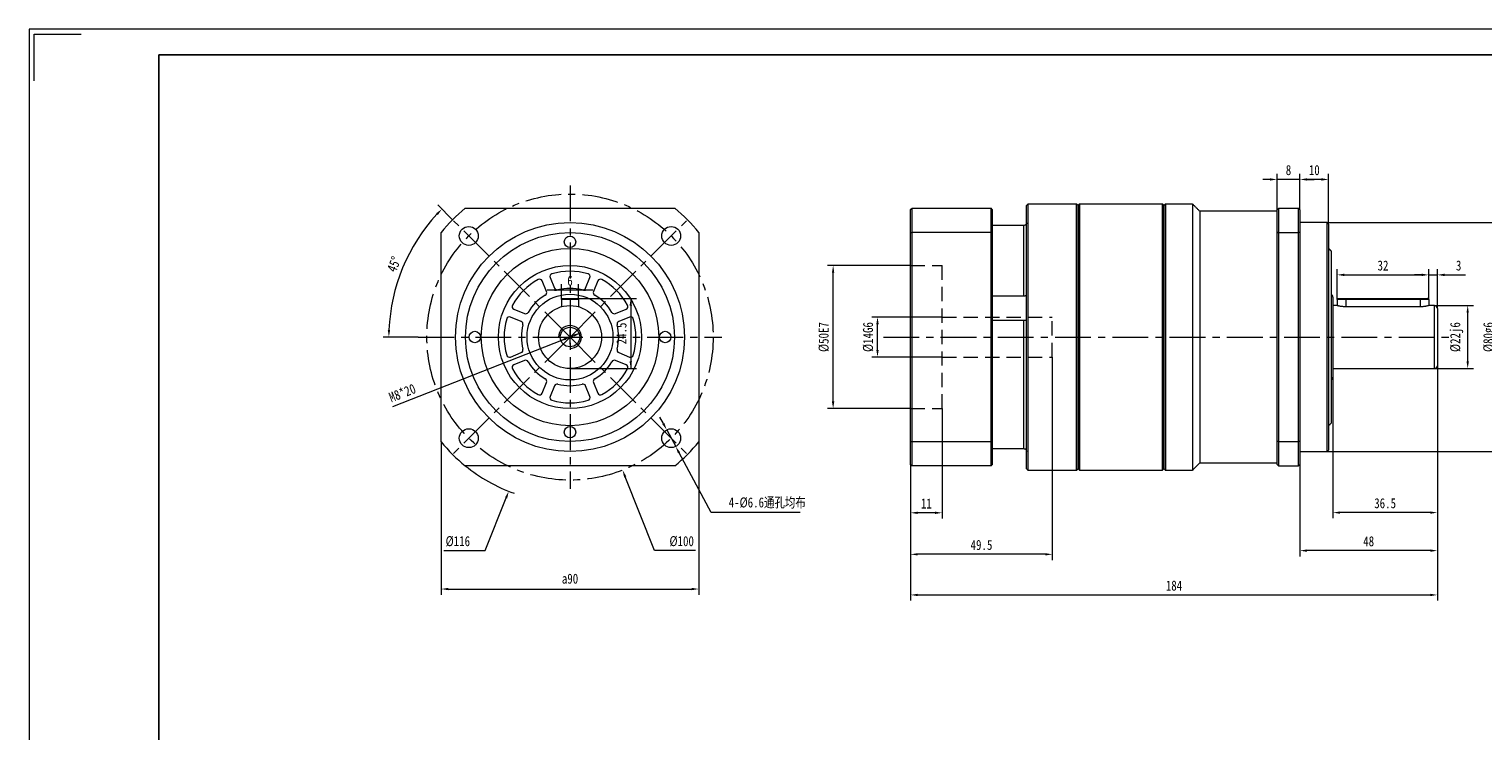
# Model space of a CAD drawing. Header units: millimetres. Extents: x 31 to 793, y 21 to 560.
# Tile 2 of 3: x 31 to 538, y 315 to 560. Entities that reach past the tile are written whole.
import ezdxf

# ---------------------------------------------------------------- set-up
doc = ezdxf.new("R2010")
doc.units = ezdxf.units.MM
doc.header["$LTSCALE"] = 10
doc.linetypes.add('CENTER', pattern=[2, 1.25, -0.25, 0.25, -0.25])
doc.linetypes.add('DASHED', pattern=[0.75, 0.5, -0.25])
doc.layers.get('0').update_dxf_attribs({"lineweight": 18})
for name, color, linetype, lineweight in [('3中心线层', 1, 'CENTER', 18), ('4虚线层', 6, 'DASHED', 18), ('图框_外框线', 7, 'Continuous', 18), ('尺寸线层', 3, 'Continuous', 18)]:
    doc.layers.add(name, color=color, linetype=linetype, lineweight=lineweight)
doc.styles.add('TH_GBDIM', font='txt', dxfattribs={"width": 0.8})
doc.dimstyles.new('TH_GBDIM', dxfattribs={"dimtxt": 3.5, "dimasz": 2.5, "dimexe": 2, "dimexo": 0, "dimgap": 1.5, "dimtad": 1, "dimdec": 1, "dimdsep": 46, "dimtxsty": 'TH_GBDIM', "dimcen": 2.5, "dimdle": 5, "dimclrd": 4, "dimclre": 4, "dimclrt": 3, "dimadec": 0, "dimazin": 0, "dimtfac": 0.714286, "dimtdec": 1, "dimtmove": 0, "dimatfit": 3, "dimfxl": 0, "dimtolj": 1, "dimarcsym": 0})

# ---------------------------------------------------------------- blocks, each defined once
blk = doc.blocks.new('*X4')
for points in [[(172.79, 495.5), (173.39, 494.92), (174.82, 497.01)], [(156.75, 454.76), (155.92, 454.77), (156.29, 452.27)]]:
    blk.add_hatch(color=4).paths.add_polyline_path(points, flags=0)
at = {"color": 4}
for p, q in [((178.56, 493.28), (173.41, 498.43)), ((166.57, 452.27), (154.29, 452.27))]:
    blk.add_line(p, q, dxfattribs=at)
blk.add_arc((219.57, 452.27), 63.28, 137.2636, 177.7364, dxfattribs=at)
at = {"color": 3, "insert": (158.1, 477.73), "char_height": 3.5, "width": 10.8025, "attachment_point": 5, "rotation": 67.5, "style": 'TH_GBDIM'}
blk.add_mtext('45%%D', dxfattribs=at)
blk = doc.blocks.new('*X5')
for points in [[(252.55, 422.22), (251.81, 421.82), (253.36, 419.82)], [(258.04, 412), (257.3, 411.6), (256.49, 414)]]:
    blk.add_hatch(color=4).paths.add_polyline_path(points, flags=0)
at = {"color": 4}
for p, q in [((252.18, 422.02), (251, 424.22)), ((253.36, 419.82), (256.49, 414)), ((268.89, 390.91), (257.67, 411.8)), ((300, 390.91), (268.89, 390.91))]:
    blk.add_line(p, q, dxfattribs=at)
at = {"color": 3, "insert": (288.45, 394.27), "char_height": 3.5, "width": 55.0667, "attachment_point": 5, "style": 'TH_GBDIM'}
blk.add_mtext('4-%%C6.6通孔均布', dxfattribs=at)
blk = doc.blocks.new('*X6')
blk.add_hatch(color=4).paths.add_polyline_path([(239.23, 403.58), (238.45, 403.28), (237.92, 405.76)], flags=0)
at = {"color": 4}
for p, q in [((217.07, 452.27), (222.07, 452.27)), ((219.57, 449.77), (219.57, 454.77)), ((249.03, 377.61), (238.84, 403.43)), ((263.44, 377.61), (249.03, 377.61))]:
    blk.add_line(p, q, dxfattribs=at)
at = {"color": 3, "insert": (258.58, 380.86), "char_height": 3.5, "width": 15.3689, "attachment_point": 5, "style": 'TH_GBDIM'}
blk.add_mtext('%%C100', dxfattribs=at)
blk = doc.blocks.new('*X7')
blk.add_hatch(color=4).paths.add_polyline_path([(196.86, 396.19), (197.64, 395.88), (198.17, 398.36)], flags=0)
at = {"color": 4}
for p, q in [((217.07, 452.27), (222.07, 452.27)), ((219.57, 449.77), (219.57, 454.77)), ((189.94, 377.61), (197.25, 396.03)), ((175.53, 377.61), (189.94, 377.61))]:
    blk.add_line(p, q, dxfattribs=at)
blk.add_arc((219.57, 452.27), 58, 230.8833, 250.3292, dxfattribs=at)
at = {"color": 3, "insert": (180.39, 380.86), "char_height": 3.5, "width": 15.3378, "attachment_point": 5, "style": 'TH_GBDIM'}
blk.add_mtext('%%C116', dxfattribs=at)
blk = doc.blocks.new('*X8')
for points in [[(177.07, 364.61), (177.07, 363.78), (174.57, 364.2)], [(262.07, 364.61), (262.07, 363.78), (264.57, 364.2)]]:
    blk.add_hatch(color=4).paths.add_polyline_path(points, flags=0)
at = {"color": 4}
for p, q in [((174.57, 415.67), (174.57, 362.2)), ((264.57, 415.67), (264.57, 362.2)), ((177.07, 364.2), (262.07, 364.2))]:
    blk.add_line(p, q, dxfattribs=at)
at = {"color": 3, "insert": (219.57, 367.8), "char_height": 3.5, "width": 11.2, "attachment_point": 5, "style": 'TH_GBDIM'}
blk.add_mtext('a90', dxfattribs=at)
blk = doc.blocks.new('*X9')
for points in [[(532.72, 460.76), (533.55, 460.76), (533.14, 463.26)], [(532.72, 443.76), (533.55, 443.76), (533.14, 441.26)]]:
    blk.add_hatch(color=4).paths.add_polyline_path(points, flags=0)
at = {"color": 4}
for p, q in [((521.55, 463.26), (535.14, 463.26)), ((533.14, 443.76), (533.14, 460.76)), ((521.55, 441.26), (535.14, 441.26))]:
    blk.add_line(p, q, dxfattribs=at)
at = {"color": 3, "insert": (529.3, 452.26), "char_height": 3.5, "width": 19.32, "attachment_point": 5, "rotation": 90, "style": 'TH_GBDIM'}
blk.add_mtext('%%C22j6', dxfattribs=at)
blk = doc.blocks.new('*X10')
for points in [[(544.33, 489.76), (545.16, 489.76), (544.75, 492.26)], [(544.33, 414.76), (545.16, 414.76), (544.75, 412.26)]]:
    blk.add_hatch(color=4).paths.add_polyline_path(points, flags=0)
at = {"color": 4}
for p, q in [((484.05, 492.26), (546.75, 492.26)), ((544.75, 414.76), (544.75, 489.76)), ((484.05, 412.26), (546.75, 412.26))]:
    blk.add_line(p, q, dxfattribs=at)
at = {"color": 3, "insert": (540.91, 452.26), "char_height": 3.5, "width": 19.32, "attachment_point": 5, "rotation": 90, "style": 'TH_GBDIM'}
blk.add_mtext('%%C80g6', dxfattribs=at)
blk = doc.blocks.new('*X11')
for points in [[(490.05, 474.42), (490.05, 473.59), (487.55, 474)], [(517.05, 474.42), (517.05, 473.59), (519.55, 474)]]:
    blk.add_hatch(color=4).paths.add_polyline_path(points, flags=0)
at = {"color": 4}
for p, q in [((487.55, 465.36), (487.55, 476)), ((490.05, 474), (517.05, 474)), ((519.55, 465.36), (519.55, 476))]:
    blk.add_line(p, q, dxfattribs=at)
at = {"color": 3, "insert": (503.55, 477.25), "char_height": 3.5, "width": 7, "attachment_point": 5, "style": 'TH_GBDIM'}
blk.add_mtext('32', dxfattribs=at)
blk = doc.blocks.new('*X12')
for points in [[(517.05, 474.42), (517.05, 473.59), (519.55, 474)], [(525.05, 474.42), (525.05, 473.59), (522.55, 474)]]:
    blk.add_hatch(color=4).paths.add_polyline_path(points, flags=0)
at = {"color": 4}
for p, q in [((517.05, 474), (514.55, 474)), ((519.55, 465.36), (519.55, 476)), ((519.55, 474), (522.55, 474)), ((522.55, 462.26), (522.55, 476)), ((525.05, 474), (532.41, 474))]:
    blk.add_line(p, q, dxfattribs=at)
at = {"color": 3, "insert": (529.98, 477.25), "char_height": 3.5, "width": 3.0178, "attachment_point": 5, "style": 'TH_GBDIM'}
blk.add_mtext('3', dxfattribs=at)
blk = doc.blocks.new('*X13')
for points in [[(477.05, 507.78), (477.05, 506.94), (474.55, 507.36)], [(482.05, 507.78), (482.05, 506.94), (484.55, 507.36)]]:
    blk.add_hatch(color=4).paths.add_polyline_path(points, flags=0)
at = {"color": 4}
for p, q in [((474.55, 496.76), (474.55, 509.36)), ((484.55, 491.76), (484.55, 509.36)), ((482.05, 507.36), (477.05, 507.36))]:
    blk.add_line(p, q, dxfattribs=at)
at = {"color": 3, "insert": (479.55, 510.61), "char_height": 3.5, "width": 6.6578, "attachment_point": 5, "style": 'TH_GBDIM'}
blk.add_mtext('10', dxfattribs=at)
blk = doc.blocks.new('*X14')
for points in [[(464.05, 507.78), (464.05, 506.94), (466.55, 507.36)], [(477.05, 507.78), (477.05, 506.94), (474.55, 507.36)]]:
    blk.add_hatch(color=4).paths.add_polyline_path(points, flags=0)
at = {"color": 4}
for p, q in [((466.55, 496.76), (466.55, 509.36)), ((474.55, 496.76), (474.55, 509.36)), ((464.05, 507.36), (461.55, 507.36)), ((474.55, 507.36), (466.55, 507.36)), ((477.05, 507.36), (479.55, 507.36))]:
    blk.add_line(p, q, dxfattribs=at)
at = {"color": 3, "insert": (470.55, 510.61), "char_height": 3.5, "width": 3.1733, "attachment_point": 5, "style": 'TH_GBDIM'}
blk.add_mtext('8', dxfattribs=at)
blk = doc.blocks.new('*X15')
for points in [[(477.05, 378.03), (477.05, 377.19), (474.55, 377.61)], [(520.05, 378.03), (520.05, 377.19), (522.55, 377.61)]]:
    blk.add_hatch(color=4).paths.add_polyline_path(points, flags=0)
at = {"color": 4}
for p, q in [((522.55, 442.26), (522.55, 375.61)), ((474.55, 407.76), (474.55, 375.61)), ((520.05, 377.61), (477.05, 377.61))]:
    blk.add_line(p, q, dxfattribs=at)
at = {"color": 3, "insert": (498.55, 380.86), "char_height": 3.5, "width": 7.2178, "attachment_point": 5, "style": 'TH_GBDIM'}
blk.add_mtext('48', dxfattribs=at)
blk = doc.blocks.new('*X16')
for points in [[(488.55, 391.32), (488.55, 390.49), (486.05, 390.91)], [(520.05, 391.32), (520.05, 390.49), (522.55, 390.91)]]:
    blk.add_hatch(color=4).paths.add_polyline_path(points, flags=0)
at = {"color": 4}
for p, q in [((522.55, 442.26), (522.55, 388.91)), ((486.05, 438.26), (486.05, 388.91)), ((520.05, 390.91), (488.55, 390.91))]:
    blk.add_line(p, q, dxfattribs=at)
at = {"color": 3, "insert": (504.3, 394.16), "char_height": 3.5, "width": 14.9644, "attachment_point": 5, "style": 'TH_GBDIM'}
blk.add_mtext('36.5', dxfattribs=at)
blk = doc.blocks.new('*X18')
for points in [[(341.05, 362.54), (341.05, 361.71), (338.55, 362.13)], [(520.05, 362.54), (520.05, 361.71), (522.55, 362.13)]]:
    blk.add_hatch(color=4).paths.add_polyline_path(points, flags=0)
at = {"color": 4}
for p, q in [((522.55, 442.26), (522.55, 360.13)), ((338.55, 407.66), (338.55, 360.13)), ((341.05, 362.13), (520.05, 362.13))]:
    blk.add_line(p, q, dxfattribs=at)
at = {"color": 3, "insert": (430.55, 365.38), "char_height": 3.5, "width": 10.7644, "attachment_point": 5, "style": 'TH_GBDIM'}
blk.add_mtext('184', dxfattribs=at)
blk = doc.blocks.new('*X19')
for points in [[(311.06, 474.77), (311.89, 474.77), (311.48, 477.27)], [(311.06, 429.77), (311.89, 429.77), (311.48, 427.27)]]:
    blk.add_hatch(color=4).paths.add_polyline_path(points, flags=0)
at = {"color": 4}
for p, q in [((338.55, 477.27), (309.48, 477.27)), ((311.48, 429.77), (311.48, 474.77)), ((338.55, 427.27), (309.48, 427.27))]:
    blk.add_line(p, q, dxfattribs=at)
at = {"color": 3, "insert": (308.23, 452.27), "char_height": 3.5, "width": 19.2889, "attachment_point": 5, "rotation": 90, "style": 'TH_GBDIM'}
blk.add_mtext('%%C50E7', dxfattribs=at)
blk = doc.blocks.new('*X20')
for points in [[(326.56, 456.77), (327.4, 456.77), (326.98, 459.27)], [(326.56, 447.77), (327.4, 447.77), (326.98, 445.27)]]:
    blk.add_hatch(color=4).paths.add_polyline_path(points, flags=0)
at = {"color": 4}
for p, q in [((349.55, 459.27), (324.98, 459.27)), ((326.98, 447.77), (326.98, 456.77)), ((349.55, 445.27), (324.98, 445.27))]:
    blk.add_line(p, q, dxfattribs=at)
at = {"color": 3, "insert": (323.73, 452.27), "char_height": 3.5, "width": 19.32, "attachment_point": 5, "rotation": 90, "style": 'TH_GBDIM'}
blk.add_mtext('%%C14G6', dxfattribs=at)
blk = doc.blocks.new('*X21')
for points in [[(341.05, 391.25), (341.05, 390.42), (338.55, 390.84)], [(347.05, 391.25), (347.05, 390.42), (349.55, 390.84)]]:
    blk.add_hatch(color=4).paths.add_polyline_path(points, flags=0)
at = {"color": 4}
for p, q in [((349.55, 427.27), (349.55, 388.84)), ((338.55, 407.66), (338.55, 388.84)), ((347.05, 390.84), (341.05, 390.84))]:
    blk.add_line(p, q, dxfattribs=at)
at = {"color": 3, "insert": (344.05, 394.09), "char_height": 3.5, "width": 6.2533, "attachment_point": 5, "style": 'TH_GBDIM'}
blk.add_mtext('11', dxfattribs=at)
blk = doc.blocks.new('*X22')
for points in [[(341.05, 376.74), (341.05, 375.91), (338.55, 376.33)], [(385.55, 376.74), (385.55, 375.91), (388.05, 376.33)]]:
    blk.add_hatch(color=4).paths.add_polyline_path(points, flags=0)
at = {"color": 4}
for p, q in [((388.05, 445.27), (388.05, 374.33)), ((338.55, 407.66), (338.55, 374.33)), ((385.55, 376.33), (341.05, 376.33))]:
    blk.add_line(p, q, dxfattribs=at)
at = {"color": 3, "insert": (363.3, 379.58), "char_height": 3.5, "width": 15.1511, "attachment_point": 5, "style": 'TH_GBDIM'}
blk.add_mtext('49.5', dxfattribs=at)
blk = doc.blocks.new('*X32')
at = {"layer": '尺寸线层', "linetype": 'Continuous'}
for points in [[(216.57, 468.72), (214.07, 469.14), (214.07, 468.31)], [(222.57, 468.72), (225.07, 469.14), (225.07, 468.31)]]:
    blk.add_hatch(color=4, dxfattribs=at).paths.add_polyline_path(points, flags=0)
at = {"layer": '尺寸线层', "color": 4, "linetype": 'Continuous'}
for p, q in [((211.57, 468.72), (227.57, 468.72)), ((216.57, 465.37), (216.57, 470.72)), ((222.57, 465.37), (222.57, 470.72))]:
    blk.add_line(p, q, dxfattribs=at)
at = {"layer": '尺寸线层', "color": 3, "insert": (219.57, 471.94), "char_height": 3.5, "width": 7, "attachment_point": 5, "style": 'TH_GBDIM'}
blk.add_mtext('6', dxfattribs=at)
blk = doc.blocks.new('*X33')
at = {"layer": '尺寸线层', "linetype": 'Continuous'}
for points in [[(240.79, 465.77), (241.2, 463.27), (240.37, 463.27)], [(240.79, 441.27), (241.2, 443.77), (240.37, 443.77)]]:
    blk.add_hatch(color=4, dxfattribs=at).paths.add_polyline_path(points, flags=0)
at = {"layer": '尺寸线层', "color": 4, "linetype": 'Continuous'}
for p, q in [((222.17, 465.77), (242.79, 465.77)), ((240.79, 465.77), (240.79, 441.27)), ((219.57, 441.27), (242.79, 441.27))]:
    blk.add_line(p, q, dxfattribs=at)
at = {"layer": '尺寸线层', "color": 3, "insert": (237.57, 453.52), "char_height": 3.5, "width": 15.0267, "attachment_point": 5, "rotation": 90, "style": 'TH_GBDIM'}
blk.add_mtext('24.5', dxfattribs=at)
blk = doc.blocks.new('*X34')
at = {"layer": '尺寸线层', "linetype": 'Continuous'}
for points in [[(215.85, 450.8), (218.02, 452.11), (218.33, 451.33)], [(223.29, 453.73), (220.81, 453.2), (221.12, 452.43)]]:
    blk.add_hatch(color=4, dxfattribs=at).paths.add_polyline_path(points, flags=0)
at = {"layer": '尺寸线层', "color": 4, "linetype": 'Continuous'}
blk.add_line((157.66, 427.95), (223.29, 453.73), dxfattribs=at)
at = {"layer": '尺寸线层', "color": 3, "insert": (161, 432.72), "char_height": 3.5, "width": 19.4133, "attachment_point": 5, "rotation": 21.4418, "style": 'TH_GBDIM'}
blk.add_mtext('M8*20', dxfattribs=at)

msp = doc.modelspace()

# ---------------------------------------------------------------- linework, layer by layer
at = {"color": 7, "linetype": 'Continuous', "lineweight": 15}
for p, q in [((379.05, 406.26), (379.05, 498.26)), ((379.55, 498.76), (379.55, 405.76)), ((396.55, 452.26), (396.55, 498.76)), ((397.05, 406.26), (397.05, 498.26)), ((397.05, 498.26), (397.05, 452.26)), ((397.55, 498.76), (397.55, 405.76)), ((426.55, 452.26), (426.55, 498.76)), ((427.05, 498.26), (427.05, 452.26)), ((427.05, 406.26), (427.05, 498.26)), ((427.55, 498.76), (427.55, 405.76)), ((437.05, 498.76), (437.05, 405.76)), ((182.98, 497.27), (256.16, 497.27)), ((338.55, 488.71), (338.55, 496.86)), ((338.95, 497.26), (338.95, 488.86)), ((366.65, 497.26), (338.95, 497.26)), ((366.65, 488.86), (366.65, 497.26)), ((367.05, 496.86), (367.05, 488.71)), ((439.55, 496.26), (439.55, 408.26)), ((466.55, 488.68), (466.55, 496.76)), ((467.05, 497.26), (467.05, 488.86)), ((474.05, 497.26), (467.05, 497.26)), ((474.05, 488.86), (474.05, 497.26)), ((474.55, 496.76), (474.55, 488.68)), ((174.57, 415.67), (174.57, 488.86)), ((264.57, 488.86), (264.57, 415.67)), ((338.55, 415.81), (338.55, 488.71)), ((338.95, 488.86), (338.95, 415.67)), ((366.65, 488.86), (338.95, 488.86)), ((366.65, 415.67), (366.65, 488.86)), ((378.05, 491.26), (367.05, 491.26)), ((367.05, 488.71), (367.05, 415.81)), ((378.05, 466.62), (378.05, 491.26)), ((466.55, 415.85), (466.55, 488.68)), ((467.05, 488.86), (474.05, 488.86)), ((467.05, 488.86), (467.05, 415.67)), ((474.05, 415.67), (474.05, 488.86)), ((474.55, 488.68), (474.55, 415.85)), ((484.05, 452.26), (484.05, 492.26)), ((484.55, 491.76), (484.55, 452.26)), ((485.55, 452.26), (485.55, 482.26)), ((212.59, 473.03), (214.13, 469.31)), ((225, 469.31), (226.55, 473.03)), ((211.36, 468.16), (209.82, 471.89)), ((229.32, 471.89), (227.78, 468.16)), ((216.97, 465.77), (216.57, 465.37)), ((222.57, 465.37), (216.57, 465.37)), ((216.57, 465.37), (216.57, 462.85)), ((216.97, 465.77), (222.17, 465.77)), ((222.17, 465.77), (222.57, 465.37)), ((222.57, 465.37), (222.57, 462.85)), ((367.05, 466.62), (378.05, 466.62)), ((486.05, 466.26), (486.05, 452.26)), ((487.55, 465.36), (487.55, 463.26)), ((490.55, 465.36), (487.55, 465.36)), ((487.95, 465.76), (490.55, 465.76)), ((490.55, 465.36), (490.55, 465.76)), ((490.55, 465.76), (516.55, 465.76)), ((516.55, 465.36), (490.55, 465.36)), ((490.55, 465.36), (490.55, 462.85)), ((516.55, 462.85), (490.55, 462.85)), ((516.55, 465.76), (519.15, 465.76)), ((516.55, 465.76), (516.55, 465.36)), ((519.55, 465.36), (516.55, 465.36)), ((516.55, 465.36), (516.55, 462.85)), ((519.55, 465.36), (519.55, 463.26)), ((521.55, 452.26), (521.55, 463.26)), ((522.55, 462.26), (522.55, 452.26)), ((202.53, 457.7), (198.8, 459.25)), ((199.95, 462.02), (203.67, 460.47)), ((235.46, 460.47), (239.19, 462.02)), ((240.34, 459.25), (236.61, 457.7)), ((378.05, 458.09), (367.05, 458.09)), ((378.05, 413.26), (378.05, 458.09)), ((396.55, 405.76), (396.55, 452.26)), ((397.05, 452.26), (397.05, 406.26)), ((426.55, 405.76), (426.55, 452.26)), ((427.05, 452.26), (427.05, 406.26)), ((484.05, 412.26), (484.05, 452.26)), ((484.55, 452.26), (484.55, 412.76)), ((485.55, 422.26), (485.55, 452.26)), ((486.05, 452.26), (486.05, 438.26)), ((521.55, 441.26), (521.55, 452.26)), ((522.55, 452.26), (522.55, 442.26)), ((198.8, 445.29), (202.53, 446.83)), ((203.67, 444.06), (199.95, 442.52)), ((239.19, 442.52), (235.46, 444.06)), ((236.61, 446.83), (240.34, 445.29)), ((209.82, 432.65), (211.36, 436.37)), ((214.13, 435.22), (212.59, 431.5)), ((226.55, 431.5), (225, 435.22)), ((227.78, 436.37), (229.32, 432.65)), ((338.55, 407.66), (338.55, 415.81)), ((338.95, 415.67), (338.95, 407.26)), ((366.65, 415.67), (338.95, 415.67)), ((366.65, 407.26), (366.65, 415.67)), ((367.05, 415.81), (367.05, 407.66)), ((367.05, 413.26), (378.05, 413.26)), ((466.55, 407.76), (466.55, 415.85)), ((467.05, 415.67), (467.05, 407.26)), ((474.05, 415.67), (467.05, 415.67)), ((474.05, 407.26), (474.05, 415.67)), ((474.55, 415.85), (474.55, 407.76)), ((256.16, 407.27), (182.98, 407.27)), ((366.65, 407.26), (338.95, 407.26)), ((467.05, 407.26), (474.05, 407.26))]:
    msp.add_line(p, q, dxfattribs=at)
for p, q in [((216.97, 465.77), (216.57, 465.37)), ((216.57, 465.37), (216.57, 462.85)), ((216.57, 465.37), (216.57, 462.85)), ((216.97, 465.77), (222.17, 465.77)), ((222.17, 465.77), (222.57, 465.37)), ((222.57, 465.37), (222.57, 462.85))]:
    msp.add_line(p, q)
for centre, radius in [((219.57, 452.27), 40), ((184.21, 487.62), 3.3), ((219.57, 452.27), 36.5), ((254.92, 487.62), 3.3), ((219.57, 452.27), 31), ((219.57, 485.52), 2), ((219.57, 452.27), 25), ((219.57, 452.27), 15), ((186.32, 452.27), 2), ((252.82, 452.27), 2), ((184.21, 416.91), 3.3), ((219.57, 419.02), 2), ((254.92, 416.91), 3.3)]:
    msp.add_circle(centre, radius, dxfattribs=at)
for radius in [11, 3.4]:
    msp.add_circle((219.57, 452.27), radius)
for centre, radius, start, end in [((219.57, 452.27), 58, 129.1167, 140.8833), ((219.57, 452.27), 58, 39.1167, 50.8833), ((219.57, 452.27), 23, 119.025, 150.975), ((208.89, 471.5), 1, 22.5, 119.025), ((213.51, 473.42), 1, 105.975, 202.5), ((219.57, 452.27), 23, 74.025, 105.975), ((225.62, 473.42), 1, 337.5, 74.025), ((230.24, 471.5), 1, 60.975, 157.5), ((219.57, 452.27), 23, 29.025, 60.975), ((210.44, 467.78), 1, 300.4836, 22.5), ((215.06, 469.69), 1, 202.5, 284.5164), ((219.57, 452.27), 17, 75.4836, 104.5164), ((224.08, 469.69), 1, 255.4836, 337.5), ((228.7, 467.78), 1, 157.5, 239.5164), ((200.33, 462.94), 1, 150.975, 247.5), ((219.57, 452.27), 17, 120.4836, 149.5164), ((219.57, 452.27), 17, 30.4836, 59.5164), ((238.81, 462.94), 1, 292.5, 29.025), ((485.05, 466.26), 1, 0, 60), ((521.55, 462.26), 1, 0, 90), ((219.57, 452.27), 23, 164.025, 195.975), ((198.42, 458.32), 1, 67.5, 164.025), ((202.14, 456.78), 1, 345.4836, 67.5), ((204.06, 461.4), 1, 247.5, 329.5164), ((235.08, 461.4), 1, 210.4836, 292.5), ((236.99, 456.78), 1, 112.5, 194.5164), ((240.72, 458.32), 1, 15.975, 112.5), ((219.57, 452.27), 23, 344.025, 15.975), ((219.57, 452.27), 17, 165.4836, 194.5164), ((219.57, 452.27), 17, 345.4836, 14.5164), ((202.14, 447.75), 1, 292.5, 14.5164), ((236.99, 447.75), 1, 165.4836, 247.5), ((198.42, 446.21), 1, 195.975, 292.5), ((200.33, 441.59), 1, 112.5, 209.025), ((204.06, 443.14), 1, 30.4836, 112.5), ((219.57, 452.27), 17, 210.4836, 239.5164), ((219.57, 452.27), 17, 300.4836, 329.5164), ((235.08, 443.14), 1, 67.5, 149.5164), ((238.81, 441.59), 1, 330.975, 67.5), ((240.72, 446.21), 1, 247.5, 344.025), ((521.55, 442.26), 1, 270, 0), ((219.57, 452.27), 23, 209.025, 240.975), ((210.44, 436.75), 1, 337.5, 59.5164), ((228.7, 436.75), 1, 120.4836, 202.5), ((219.57, 452.27), 23, 299.025, 330.975), ((485.05, 438.26), 1, 300, 0), ((208.89, 433.03), 1, 240.975, 337.5), ((215.06, 434.84), 1, 75.4836, 157.5), ((219.57, 452.27), 17, 255.4836, 284.5164), ((224.08, 434.84), 1, 22.5, 104.5164), ((230.24, 433.03), 1, 202.5, 299.025), ((213.51, 431.12), 1, 157.5, 254.025), ((219.57, 452.27), 23, 254.025, 285.975), ((225.62, 431.12), 1, 285.975, 22.5), ((219.57, 452.27), 58, 219.1167, 230.8833), ((219.57, 452.27), 58, 309.1167, 320.8833)]:
    msp.add_arc(centre, radius, start, end, dxfattribs=at)
at = {"color": 4}
msp.add_arc((219.57, 452.27), 4, 270, 180, dxfattribs=at)
at = {"color": 7, "linetype": 'Continuous', "lineweight": 15}
for points in [[(379.55, 498.76), (379.05, 498.26)], [(396.55, 498.76), (379.55, 498.76)], [(397.05, 498.26), (396.55, 498.76)], [(397.55, 498.76), (397.05, 498.26)], [(426.55, 498.76), (397.55, 498.76)], [(427.05, 498.26), (426.55, 498.76)], [(427.55, 498.76), (427.05, 498.26)], [(437.05, 498.76), (427.55, 498.76)], [(439.55, 496.26), (437.05, 498.76)], [(338.55, 496.86), (338.95, 497.26)], [(367.05, 496.86), (366.65, 497.26)], [(466.55, 496.26), (439.55, 496.26)], [(466.55, 496.76), (467.05, 497.26)], [(474.55, 496.76), (474.05, 497.26)], [(338.55, 488.71), (338.95, 488.86)], [(366.65, 488.86), (367.05, 488.71)], [(467.05, 488.86), (466.55, 488.68)], [(474.55, 488.68), (474.05, 488.86)], [(484.05, 492.26), (474.55, 492.26)], [(484.55, 491.76), (484.05, 492.26)], [(485.55, 482.26), (484.55, 483.26)], [(487.55, 463.26), (486.05, 463.26)], [(487.95, 465.76), (487.55, 465.36)], [(519.55, 465.36), (519.15, 465.76)], [(521.55, 463.26), (519.55, 463.26)], [(486.05, 441.26), (521.55, 441.26)], [(484.55, 421.26), (485.55, 422.26)], [(338.55, 415.81), (338.95, 415.67)], [(366.65, 415.67), (367.05, 415.81)], [(467.05, 415.67), (466.55, 415.85)], [(474.55, 415.85), (474.05, 415.67)], [(474.55, 412.26), (484.05, 412.26)], [(484.05, 412.26), (484.55, 412.76)], [(338.95, 407.26), (338.55, 407.66)], [(366.65, 407.26), (367.05, 407.66)], [(437.05, 405.76), (439.55, 408.26)], [(439.55, 408.26), (466.55, 408.26)], [(467.05, 407.26), (466.55, 407.76)], [(474.55, 407.76), (474.05, 407.26)], [(379.05, 406.26), (379.55, 405.76)], [(379.55, 405.76), (396.55, 405.76)], [(396.55, 405.76), (397.05, 406.26)], [(397.05, 406.26), (397.55, 405.76)], [(397.55, 405.76), (426.55, 405.76)], [(426.55, 405.76), (427.05, 406.26)], [(427.05, 406.26), (427.55, 405.76)], [(427.55, 405.76), (437.05, 405.76)]]:
    msp.add_open_spline(points, degree=1, dxfattribs=at)
for points, knots in [([(379.05, 492.24), (379.05, 492.22), (379.04, 492.1), (378.99, 491.86), (378.82, 491.58), (378.55, 491.38), (378.28, 491.28), (378.11, 491.27), (378.05, 491.26)], [0, 0, 0, 0, 0.050706, 0.376082, 0.704499, 1.040599, 1.37708, 1.551484, 1.551484, 1.551484, 1.551484]), ([(378.05, 466.62), (378.16, 466.63), (378.38, 466.64), (378.67, 466.74), (378.9, 466.88), (379.03, 467.02), (379.04, 467.1), (379.05, 467.14)], [0, 0, 0, 0, 0.251379, 0.502708, 0.759337, 1.021151, 1.202573, 1.202573, 1.202573, 1.202573]), ([(490.55, 462.85), (490.38, 462.85), (490.05, 462.85), (489.57, 462.89), (489.12, 462.94), (488.71, 463), (488.33, 463.07), (488.02, 463.14), (487.78, 463.2), (487.62, 463.24), (487.55, 463.26), (487.55, 463.26), (487.56, 463.26)], [0, 0, 0, 0, 0.312801, 0.634898, 0.947638, 1.269055, 1.58918, 1.918272, 2.243392, 2.578382, 2.895636, 3.033573, 3.033573, 3.033573, 3.033573]), ([(519.54, 463.26), (519.54, 463.26), (519.54, 463.26), (519.46, 463.24), (519.3, 463.2), (519.06, 463.14), (518.75, 463.07), (518.38, 463), (517.95, 462.94), (517.47, 462.88), (517, 462.85), (516.69, 462.85), (516.55, 462.85)], [0, 0, 0, 0, 0.188745, 0.49748, 0.815009, 1.12714, 1.44778, 1.769759, 2.100932, 2.424678, 2.758401, 3.029059, 3.029059, 3.029059, 3.029059]), ([(378.92, 458.06), (378.92, 458.06), (378.87, 458.06), (378.69, 458.07), (378.39, 458.09), (378.16, 458.09), (378.05, 458.09)], [0, 0, 0, 0, 0.0513916, 0.3237472, 0.6004135, 0.8771996, 0.8771996, 0.8771996, 0.8771996]), ([(378.05, 413.26), (378.16, 413.25), (378.38, 413.23), (378.67, 413.07), (378.9, 412.83), (379.03, 412.56), (379.04, 412.36), (379.05, 412.29)], [0, 0, 0, 0, 0.324175, 0.648284, 0.979229, 1.31686, 1.550819, 1.550819, 1.550819, 1.550819])]:
    msp.add_open_spline(points, degree=3, knots=knots, dxfattribs=at)
at = {"layer": '3中心线层'}
for p, q in [((219.57, 505.27), (219.57, 399.27)), ((219.57, 452.27), (178.56, 493.28)), ((219.57, 452.27), (260.58, 493.28)), ((166.57, 452.27), (272.57, 452.27)), ((219.57, 452.27), (178.56, 411.25)), ((219.57, 452.27), (260.58, 411.25)), ((329.03, 452.27), (526.67, 452.26))]:
    msp.add_line(p, q, dxfattribs=at)
msp.add_circle((219.57, 452.27), 50, dxfattribs=at)
at = {"layer": '4虚线层'}
for p, q in [((338.55, 477.27), (349.55, 477.27)), ((349.55, 427.27), (349.55, 477.27)), ((349.55, 459.27), (388.05, 459.27)), ((388.05, 445.27), (388.05, 459.27)), ((349.55, 445.27), (388.05, 445.27)), ((338.55, 427.27), (349.55, 427.27))]:
    msp.add_line(p, q, dxfattribs=at)
at = {"layer": '图框_外框线', "color": 3}
msp.add_lwpolyline([(30.62, 21.15), (792.52, 21.15), (792.52, 559.93), (30.62, 559.93)], close=True, dxfattribs=at)
msp.add_lwpolyline([(32.43, 541.79), (32.43, 558.11), (48.76, 558.11)], dxfattribs=at)
at = {"layer": '图框_外框线', "color": 3, "lineweight": 25}
msp.add_lwpolyline([(75.97, 30.22), (783.45, 30.22), (783.45, 550.86), (75.97, 550.86)], close=True, dxfattribs=at)

# ---------------------------------------------------------------- dimensions: what is measured, and where the dimension line sits
for base, p1, p2, picture, middle in [((466.55, 507.36), (474.55, 496.76), (466.55, 496.76), '*X14', (470.55, 510.61)), ((474.55, 507.36), (484.55, 491.76), (474.55, 496.76), '*X13', (479.55, 510.61)), ((519.55, 474), (487.55, 465.36), (519.55, 465.36), '*X11', (503.55, 477.25)), ((522.55, 474), (519.55, 465.36), (522.55, 462.26), '*X12', (529.98, 477.25)), ((338.55, 376.33), (388.05, 445.27), (338.55, 407.66), '*X22', (363.3, 379.58)), ((522.55, 362.13), (338.55, 407.66), (522.55, 442.26), '*X18', (430.55, 365.38)), ((474.55, 377.61), (522.55, 442.26), (474.55, 407.76), '*X15', (498.55, 380.86)), ((486.05, 390.91), (522.55, 442.26), (486.05, 438.26), '*X16', (504.3, 394.16)), ((338.55, 390.84), (349.55, 427.27), (338.55, 407.66), '*X21', (344.05, 394.09))]:
    dim = msp.add_linear_dim(base=base, p1=p1, p2=p2, dimstyle='TH_GBDIM', override={"dimsah": 1, "dimtzin": 0})
    dim.commit()
    dim.dimension.update_dxf_attribs({"geometry": picture, "text_midpoint": middle})
for p1, p2, picture, middle in [((240.96, 506.18), (198.17, 398.36), '*X7', (189.94, 377.61)), ((201.22, 498.78), (237.92, 405.76), '*X6', (249.03, 377.61))]:
    dim = msp.add_diameter_dim_2p(p1=p1, p2=p2, dimstyle='TH_GBDIM', override={"dimtih": 1, "dimtoh": 1, "dimpost": '%%C<>', "dimsah": 1, "dimtofl": 0, "dimtzin": 0})
    dim.commit()
    dim.dimension.update_dxf_attribs({"geometry": picture, "text_midpoint": middle, "dimtype": 163})
dim = msp.add_angular_dim_2l(base=(161.1, 476.48), line1=((166.57, 452.27), (272.57, 452.27)), line2=((219.57, 452.27), (178.56, 493.28)), dimstyle='TH_GBDIM', override={"dimtad": 1, "dimtih": 0, "dimtoh": 0, "dimsah": 1, "dimtdec": 0, "dimtzin": 0})
dim.commit()
dim.dimension.update_dxf_attribs({"geometry": '*X4', "text_midpoint": (158.1, 477.73)})
for base, p1, p2, text, picture, middle in [((544.75, 492.26), (484.05, 412.26), (484.05, 492.26), '%%C<>g6', '*X10', (540.91, 452.26)), ((311.48, 477.27), (338.55, 427.27), (338.55, 477.27), '%%C<>E7', '*X19', (308.23, 452.27)), ((533.14, 463.26), (521.55, 441.26), (521.55, 463.26), '%%C<>j6', '*X9', (529.3, 452.26))]:
    dim = msp.add_linear_dim(base=base, p1=p1, p2=p2, angle=90, text=text, dimstyle='TH_GBDIM', override={"dimsah": 1, "dimtzin": 0})
    dim.commit()
    dim.dimension.update_dxf_attribs({"geometry": picture, "text_midpoint": middle})
dim = msp.add_linear_dim(base=(326.98, 459.27), p1=(349.55, 445.27), p2=(349.55, 459.27), angle=90, text='%%C<>G6', dimstyle='TH_GBDIM', override={"dimsah": 1, "dimtzin": 0})
dim.commit()
dim.dimension.update_dxf_attribs({"geometry": '*X20', "text_midpoint": (326.98, 452.27), "dimtype": 160})
dim = msp.add_diameter_dim_2p(p1=(253.36, 419.82), p2=(256.49, 414), text='4-<>通孔均布', dimstyle='TH_GBDIM', override={"dimtoh": 1, "dimpost": '%%C<>', "dimsah": 1, "dimtzin": 0})
dim.commit()
dim.dimension.update_dxf_attribs({"geometry": '*X5', "text_midpoint": (268.89, 390.91), "dimtype": 163})
dim = msp.add_linear_dim(base=(264.57, 364.2), p1=(174.57, 415.67), p2=(264.57, 415.67), text='a<>', dimstyle='TH_GBDIM', override={"dimsah": 1, "dimtzin": 0})
dim.commit()
dim.dimension.update_dxf_attribs({"geometry": '*X8', "text_midpoint": (219.57, 364.2), "dimtype": 160})
at = {"layer": '尺寸线层'}
dim = msp.add_linear_dim(base=(222.57, 468.72), p1=(216.57, 465.37), p2=(222.57, 465.37), dimstyle='TH_GBDIM', override={"dimsah": 1, "dimtfill": 1, "dimtzin": 8}, dxfattribs=at)
dim.commit()
dim.dimension.update_dxf_attribs({"geometry": '*X32', "text_midpoint": (219.57, 471.94)})
dim = msp.add_linear_dim(base=(240.79, 441.27), p1=(222.17, 465.77), p2=(219.57, 441.27), angle=90, dimstyle='TH_GBDIM', override={"dimsah": 1, "dimtfill": 1, "dimtzin": 8}, dxfattribs=at)
dim.commit()
dim.dimension.update_dxf_attribs({"geometry": '*X33', "text_midpoint": (237.57, 453.52)})
dim = msp.add_diameter_dim_2p(p1=(223.29, 453.73), p2=(215.85, 450.8), text='M8*20', dimstyle='TH_GBDIM', override={"dimpost": '%%C<>', "dimsah": 1, "dimtfill": 1}, dxfattribs=at)
dim.commit()
dim.dimension.update_dxf_attribs({"geometry": '*X34', "text_midpoint": (162.17, 429.72), "dimtype": 163})

doc.saveas('drawing.dxf')
